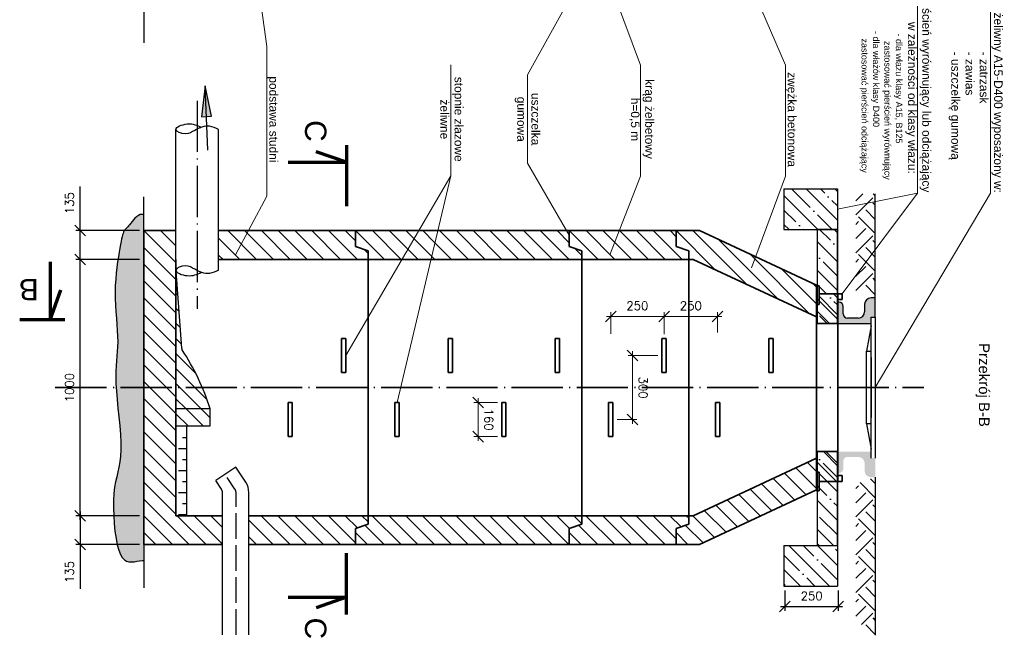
# Model space of a CAD drawing. Header units: millimetres. Extents: x 2384 to 2898, y -1416 to -575.
# Tile 2 of 3: x 2384 to 2845, y -1084 to -795. Entities that reach past the tile are written whole.
import ezdxf

# ---------------------------------------------------------------- set-up
doc = ezdxf.new("R2010")
doc.units = ezdxf.units.MM
doc.linetypes.add('ACAD_ISO02W100', pattern=[15, 12, -3])
doc.linetypes.add('ACAD_ISO04W100', pattern=[30.5, 24, -3, 0.5, -3])
for name, color, linetype, lineweight in [('ciecie', 7, 'Continuous', 70), ('Kanalizacja', 3, 'Continuous', 25), ('kregi', 5, 'Continuous', 35), ('odnośniki', 7, 'Continuous', 15), ('opisy', 7, 'Continuous', 20), ('wymiary', 2, 'Continuous', 15)]:
    doc.layers.add(name, color=color, linetype=linetype, lineweight=lineweight)
for name, color, linetype in [('kresk', 7, 'Continuous'), ('studnia', 3, 'Continuous'), ('sym', 7, 'ACAD_ISO04W100'), ('WYMIAR', 4, 'Continuous')]:
    doc.layers.add(name, color=color, linetype=linetype)
doc.styles.add('iso20', font='romans.shx', dxfattribs={"height": 4})
doc.styles.get("Standard").update_dxf_attribs({"font": 'arial.ttf'})
doc.dimstyles.new('ISO-20', dxfattribs={"dimtxt": 4, "dimasz": 5, "dimexe": 2, "dimexo": 2, "dimgap": 3, "dimtad": 1, "dimlfac": 10, "dimtxsty": 'iso20', "dimblk": 'OBLIQUE', "dimcen": 2.5, "dimdle": 2, "dimadec": 0, "dimazin": 0, "dimtfac": 1, "dimtmove": 0, "dimatfit": 3, "dimldrblk": 'OBLIQUE', "dimfxl": 0, "dimarcsym": 0})
pattern_1 = [(315, (624.175, -143.7373), (3.535534, 3.535534), [])]
pattern_2 = [(315, (3597.832, 125.313), (6.73519, 6.73519), []), (315, (3597.832, 118.578), (6.73519, 6.73519), [11.90625, -2.38125, 0, -2.38125])]
pattern_3 = [(315, (3757.074, 189.133), (6.73519, 6.73519), []), (315, (3757.074, 182.397), (6.73519, 6.73519), [11.90625, -2.38125, 0, -2.38125])]

# ---------------------------------------------------------------- blocks, each defined once
blk = doc.blocks.new('_Oblique')
at = {"layer": 'kresk', "color": 0, "lineweight": -2}
blk.add_line((-0.5, -0.5), (0.5, 0.5), dxfattribs=at)
blk = doc.blocks.new('*D10')
at = {"layer": 'Defpoints', "color": 0}
for p in [(2412.56, -907.57), (2442.35, -907.57), (2442.35, -1027.57)]:
    blk.add_point(p, dxfattribs=at)
at = {"layer": 'wymiary', "color": 0, "lineweight": -2}
for p, q in [((2440.35, -907.57), (2410.56, -907.57)), ((2412.56, -1029.57), (2412.56, -905.57)), ((2440.35, -1027.57), (2410.56, -1027.57))]:
    blk.add_line(p, q, dxfattribs=at)
at = {"layer": 'wymiary', "color": 0, "linetype": 'ByBlock', "lineweight": -2, "xscale": 5, "yscale": 5, "zscale": 5}
for p, rotation in [((2412.56, -907.57), 90), ((2412.56, -1027.57), 270)]:
    blk.add_blockref('_Oblique', p, dxfattribs=dict(at, rotation=rotation))
at = {"layer": 'wymiary', "color": 0, "insert": (2407.56, -967.57), "char_height": 4, "attachment_point": 5, "rotation": 90, "style": 'iso20'}
blk.add_mtext('1000', dxfattribs=at)
blk = doc.blocks.new('*D11')
at = {"layer": 'Defpoints', "color": 0}
for p in [(2442.35, -1027.57), (2412.56, -1041.07), (2442.35, -1041.07)]:
    blk.add_point(p, dxfattribs=at)
at = {"layer": 'wymiary', "color": 0, "lineweight": -2}
for p, q in [((2412.56, -1025.57), (2412.56, -1041.07)), ((2440.35, -1027.57), (2410.56, -1027.57)), ((2440.35, -1041.07), (2410.56, -1041.07)), ((2412.56, -1041.07), (2412.56, -1061.78))]:
    blk.add_line(p, q, dxfattribs=at)
at = {"layer": 'wymiary', "color": 0, "linetype": 'ByBlock', "lineweight": -2, "xscale": 5, "yscale": 5, "zscale": 5}
for p, rotation in [((2412.56, -1027.57), 90), ((2412.56, -1041.07), 270)]:
    blk.add_blockref('_Oblique', p, dxfattribs=dict(at, rotation=rotation))
at = {"layer": 'wymiary', "color": 0, "insert": (2407.56, -1053.93), "char_height": 4, "attachment_point": 5, "rotation": 90, "style": 'iso20'}
blk.add_mtext('135', dxfattribs=at)
blk = doc.blocks.new('*D12')
at = {"layer": 'Defpoints', "color": 0}
for p in [(2412.56, -894.07), (2442.35, -894.07), (2442.35, -907.57)]:
    blk.add_point(p, dxfattribs=at)
at = {"layer": 'wymiary', "color": 0, "lineweight": -2}
for p, q in [((2412.56, -894.07), (2412.56, -873.35)), ((2440.35, -894.07), (2410.56, -894.07)), ((2412.56, -909.57), (2412.56, -894.07)), ((2440.35, -907.57), (2410.56, -907.57))]:
    blk.add_line(p, q, dxfattribs=at)
at = {"layer": 'wymiary', "color": 0, "linetype": 'ByBlock', "lineweight": -2, "xscale": 5, "yscale": 5, "zscale": 5}
for p, rotation in [((2412.56, -894.07), 90), ((2412.56, -907.57), 270)]:
    blk.add_blockref('_Oblique', p, dxfattribs=dict(at, rotation=rotation))
at = {"layer": 'wymiary', "color": 0, "insert": (2407.56, -881.21), "char_height": 4, "attachment_point": 5, "rotation": 90, "style": 'iso20'}
blk.add_mtext('135', dxfattribs=at)

msp = doc.modelspace()

# ---------------------------------------------------------------- hatches: boundary and pattern name
at = {"layer": 'Kanalizacja'}
h = msp.add_hatch(dxfattribs=at)
h.set_pattern_fill('ANSI35', color=0, scale=1.5, angle=270, style=0)
h.set_pattern_definition(pattern_2)
h.paths.add_polyline_path([(2741.9233, -893.568), (2766.9233, -893.568), (2766.9233, -874.568), (2741.9233, -874.568)])
h = msp.add_hatch(dxfattribs=at)
h.set_pattern_fill('ANSI35', color=0, scale=1.5, angle=270, style=0)
h.set_pattern_definition(pattern_3)
h.paths.add_polyline_path([(2766.9233, -893.568), (2757.4233, -893.568), (2757.4233, -937.568), (2766.9233, -937.568)])
h = msp.add_hatch(dxfattribs=at)
h.set_pattern_fill('ANSI35', color=0, scale=1.5, angle=270, style=0)
h.set_pattern_definition(pattern_3)
h.paths.add_polyline_path([(2766.9233, -997.568), (2757.4233, -997.568), (2757.4233, -1041.568), (2766.9233, -1041.568)])
h = msp.add_hatch(dxfattribs=at)
h.set_pattern_fill('ANSI35', color=0, scale=1.5, angle=270, style=0)
h.set_pattern_definition(pattern_2)
h.paths.add_polyline_path([(2741.9233, -1041.568), (2766.9233, -1041.568), (2766.9233, -1060.568), (2741.9233, -1060.568)])
at = {"layer": 'kresk'}
msp.add_hatch(color=0, dxfattribs=at).paths.add_polyline_path([(2473.9392, -840.5384), (2471.0211, -826.2864), (2469.2642, -840.7276), (2471.6017, -840.633)])
h = msp.add_hatch(dxfattribs=at)
h.set_pattern_fill('AR-SAND', color=0, scale=0.08, angle=315, style=0)
h.set_pattern_definition([(352.5, (2367.4654, -2130.2917), (2.678028, 2.859051), [0, -3.08864, 0, -3.4544, 0, -3.302]), (322.5, (2367.4654, -2130.2917), (6.597863, 1.512087), [0, -1.66624, 0, -2.78384, 0, -1.0668]), (282.5, (2365.698, -2128.5244), (4.4826585, -4.466399), [0, -1.016, 0, -3.6576, 0, -4.7752]), (272.5, (2365.698, -2128.5244), (5.580406, -3.05825), [0, -0.508, 0, -2.39776, 0, -2.7432])])
h.paths.add_polyline_path([(2439.0453, -1048.9305), (2440.3724, -1048.7119), (2441.7626, -1048.5802), (2442.3533, -1048.6073), (2442.3533, -886.5288), (2441.6476, -886.4479), (2440.7008, -886.5929), (2439.812, -886.977), (2438.9814, -887.5465), (2438.2088, -888.248), (2437.4943, -889.0279), (2436.8379, -889.8328), (2436.2396, -890.6091), (2435.6994, -891.3033), (2435.2163, -891.8754), (2434.7861, -892.339), (2434.4033, -892.7212), (2434.0626, -893.0492), (2433.7586, -893.3501), (2433.4862, -893.651), (2433.2399, -893.979), (2433.0144, -894.3612), (2432.8041, -894.8241), (2432.602, -895.3911), (2432.4008, -896.085), (2432.1934, -896.9284), (2431.9724, -897.9443), (2431.7306, -899.1554), (2431.4608, -900.5843), (2431.1555, -902.254), (2430.8123, -904.1788), (2430.4469, -906.3404), (2430.0795, -908.7122), (2429.7304, -911.2676), (2429.4202, -913.9798), (2429.1689, -916.8223), (2428.9971, -919.7684), (2428.9249, -922.7916), (2428.9646, -925.8642), (2429.0947, -928.9552), (2429.2858, -932.0326), (2429.5084, -935.0645), (2429.7329, -938.019), (2429.9299, -940.864), (2430.0697, -943.5676), (2430.1229, -946.0978), (2430.0704, -948.4413), (2429.9357, -950.6589), (2429.7526, -952.8299), (2429.5549, -955.034), (2429.3766, -957.3503), (2429.2515, -959.8584), (2429.2136, -962.6377), (2429.2967, -965.7676), (2429.5215, -969.2958), (2429.8557, -973.1432), (2430.2537, -977.1987), (2430.6702, -981.3516), (2431.0595, -985.491), (2431.3763, -989.5059), (2431.5749, -993.2854), (2431.6099, -996.7187), (2431.4511, -999.7314), (2431.1291, -1002.3954), (2430.69, -1004.8193), (2430.1797, -1007.1115), (2429.6442, -1009.3803), (2429.1295, -1011.7345), (2428.6817, -1014.2823), (2428.3466, -1017.1323), (2428.1613, -1020.3538), (2428.1266, -1023.8596), (2428.2341, -1027.5232), (2428.4757, -1031.2183), (2428.8432, -1034.8185), (2429.3283, -1038.1974), (2429.9229, -1041.2286), (2430.6186, -1043.7857), (2431.4076, -1045.7754), (2432.2838, -1047.2365), (2433.2413, -1048.241), (2434.2743, -1048.8607), (2435.377, -1049.1676), (2436.5436, -1049.2336), (2437.7683, -1049.1306)])
h = msp.add_hatch(dxfattribs=at)
h.set_pattern_fill('ANSI31', color=0, scale=40, angle=270, style=0)
h.set_pattern_definition(pattern_1)
h.paths.add_polyline_path([(2473.3533, -977.568, 0.02508068), (2469.7322, -967.568), (2457.3533, -967.568), (2457.3533, -977.568)])
h.paths.add_polyline_path([(2469.7322, -967.568, 0.04753934), (2460.2144, -949.8345, -0.08806313), (2460.0416, -949.1572), (2457.3533, -912.9876), (2457.3533, -967.568)])
h = msp.add_hatch(color=0, dxfattribs=at)
h.paths.add_polyline_path([(2782.6738, -937.568), (2782.6738, -934.568), (2784.6738, -934.568), (2784.6738, -925.5715), (2782.6738, -925.5715, 0.41421356), (2779.6738, -928.5715), (2779.6738, -932.068, -0.41421356), (2776.6738, -935.068), (2771.6738, -935.068, -0.41421356), (2769.6738, -933.068), (2769.6738, -929.568, 0.41421356), (2767.6738, -927.568), (2767.1738, -927.568), (2767.1738, -937.568)])
h.paths.add_polyline_path([(2782.6738, -1009.5645), (2784.6738, -1009.5645), (2784.6738, -1000.568), (2782.6738, -1000.568), (2782.6738, -997.568), (2767.1738, -997.568), (2767.1738, -1007.568), (2767.6738, -1007.568, 0.41421356), (2769.6738, -1005.568), (2769.6738, -1002.068, -0.41421356), (2771.6738, -1000.068), (2776.6738, -1000.068, -0.41421356), (2779.6738, -1003.068), (2779.6738, -1006.5645, 0.41421356)])
h = msp.add_hatch(dxfattribs=at)
h.set_pattern_fill('ANSI31', color=0, scale=40, angle=270, style=0)
h.set_pattern_definition(pattern_1)
h.paths.add_polyline_path([(2473.3533, -985.568), (2473.3533, -977.568), (2457.3533, -977.568), (2457.3533, -985.568), (2462.3533, -985.568)])

# ---------------------------------------------------------------- linework, layer by layer
at = {"layer": 'ciecie', "color": 0}
for p, q in [((2537.1224, -854.056), (2537.1224, -882.659)), ((2537.1224, -862.0849), (2522.9802, -857.1393)), ((2509.9151, -862.0849), (2537.1224, -862.0849)), ((2405.428, -935.8949), (2384.2507, -935.8949)), ((2537.1224, -1073.7912), (2537.1224, -1045.1882)), ((2509.9151, -1065.7623), (2537.1224, -1065.7623)), ((2537.1224, -1065.7623), (2522.9802, -1070.7079))]:
    msp.add_line(p, q, dxfattribs=at)
msp.add_lwpolyline([(2398.5522, -908.6876), (2398.5522, -935.8949), (2403.4978, -921.7528)], dxfattribs=at)
at = {"layer": 'Kanalizacja', "color": 0}
for p, q in [((2741.9233, -874.568), (2741.9233, -893.568)), ((2741.9233, -874.568), (2766.9233, -874.568)), ((2766.9233, -874.568), (2766.9233, -893.568)), ((2741.9233, -893.568), (2766.9233, -893.568)), ((2766.9233, -893.568), (2766.9233, -1041.568)), ((2766.9233, -937.568), (2757.4233, -937.568)), ((2766.9233, -937.568), (2766.9233, -997.568)), ((2766.9233, -997.568), (2757.4233, -997.568)), ((2741.9233, -1041.568), (2741.9233, -1060.568)), ((2741.9233, -1041.568), (2766.9233, -1041.568)), ((2766.9233, -1041.568), (2766.9233, -1060.568)), ((2741.9233, -1060.568), (2766.9233, -1060.568))]:
    msp.add_line(p, q, dxfattribs=at)
for points in [[(2766.9233, -893.568), (2757.4233, -893.568), (2757.4233, -937.568), (2766.9233, -937.568), (2766.9233, -893.568)], [(2766.9233, -997.568), (2757.4233, -997.568), (2757.4233, -1041.568), (2766.9233, -1041.568), (2766.9233, -997.568)]]:
    msp.add_lwpolyline(points, dxfattribs=at)
at = {"layer": 'kregi', "color": 0}
for p, q in [((2442.3533, -894.068), (2457.3533, -909.068)), ((2450.211, -894.068), (2457.3533, -901.2103)), ((2541.4497, -894.068), (2477.3533, -894.068)), ((2477.3533, -897.6371), (2487.2842, -907.568)), ((2481.6419, -894.068), (2495.1419, -907.568)), ((2489.4997, -894.068), (2502.9997, -907.568)), ((2497.3574, -894.068), (2510.8574, -907.568)), ((2505.2151, -894.068), (2518.7151, -907.568)), ((2513.0728, -894.068), (2526.5728, -907.568)), ((2520.9305, -894.068), (2534.4305, -907.568)), ((2528.7883, -894.068), (2542.2883, -907.568)), ((2536.646, -894.068), (2541.4497, -898.8718)), ((2541.4497, -901.5366), (2541.4497, -894.068)), ((2541.4497, -894.068), (2641.4497, -894.068)), ((2541.4497, -894.068), (2554.9497, -907.568)), ((2541.4497, -901.5366), (2541.4497, -894.068)), ((2549.3075, -894.068), (2562.8075, -907.568)), ((2557.1652, -894.068), (2565.8852, -902.788)), ((2565.0229, -894.068), (2568.781, -897.8261)), ((2568.781, -897.8261), (2577.0389, -906.084)), ((2572.8806, -894.068), (2578.5425, -899.7298)), ((2580.7384, -894.068), (2594.2384, -907.568)), ((2588.5961, -894.068), (2602.0961, -907.568)), ((2596.4538, -894.068), (2609.9538, -907.568)), ((2604.3115, -894.068), (2617.8115, -907.568)), ((2612.1693, -894.068), (2625.6693, -907.568)), ((2620.027, -894.068), (2633.527, -907.568)), ((2627.8847, -894.068), (2641.3847, -907.568)), ((2635.7424, -894.068), (2641.4497, -899.7753)), ((2641.4497, -901.5366), (2641.4497, -894.068)), ((2641.4497, -894.068), (2691.4497, -894.068)), ((2641.4497, -894.068), (2654.9497, -907.568)), ((2641.4497, -894.068), (2641.4497, -901.5366)), ((2649.3075, -894.068), (2662.8075, -907.568)), ((2657.1652, -894.068), (2670.6652, -907.568)), ((2665.0229, -894.068), (2678.5229, -907.568)), ((2672.8806, -894.068), (2686.3806, -907.568)), ((2680.7384, -894.068), (2694.2384, -907.568)), ((2688.5961, -894.068), (2691.4497, -896.9217)), ((2691.4497, -894.068), (2702.424, -894.068)), ((2691.4497, -894.068), (2691.4497, -901.5366)), ((2691.4497, -894.068), (2709.7727, -912.391)), ((2699.3075, -894.068), (2724.4973, -919.2579)), ((2702.424, -894.068), (2757.1738, -919.6008)), ((2711.3085, -898.2113), (2739.2219, -926.1247)), ((2442.3533, -901.9258), (2457.3533, -916.9258)), ((2547.3533, -903.5311), (2541.4497, -901.5366)), ((2547.3533, -903.5311), (2541.4497, -901.5366)), ((2545.4742, -902.8962), (2547.3533, -904.7753)), ((2565.8852, -902.788), (2570.6652, -907.568)), ((2578.5425, -899.7298), (2586.3806, -907.568)), ((2647.3533, -903.5311), (2641.4497, -901.5366)), ((2641.4497, -901.5366), (2647.3533, -903.5311)), ((2644.1096, -902.4352), (2647.3533, -905.6789)), ((2691.4497, -901.5366), (2697.3533, -903.5311)), ((2477.3533, -905.4949), (2479.4265, -907.568)), ((2477.3533, -907.568), (2547.3533, -907.568)), ((2547.3533, -907.568), (2547.3533, -903.5311)), ((2547.3533, -907.568), (2547.3533, -903.5311)), ((2547.3533, -1027.568), (2547.3533, -907.568)), ((2547.3533, -907.568), (2647.3533, -907.568)), ((2547.3533, -907.568), (2547.3533, -1027.568)), ((2577.0389, -906.084), (2578.5229, -907.568)), ((2647.3533, -907.568), (2647.3533, -903.5311)), ((2647.3533, -903.5311), (2647.3533, -1027.568)), ((2647.3533, -1027.568), (2647.3533, -907.568)), ((2697.3533, -907.568), (2647.3533, -907.568)), ((2647.3533, -907.568), (2697.3533, -907.568)), ((2691.4497, -907.568), (2699.4309, -907.568)), ((2697.3533, -903.5311), (2697.3533, -907.568)), ((2697.3533, -907.568), (2697.3533, -1027.568)), ((2699.4309, -907.568), (2757.1738, -934.4967)), ((2726.0331, -905.0782), (2753.9465, -932.9916)), ((2442.3533, -909.7835), (2457.3533, -924.7835)), ((2740.7577, -911.9451), (2757.1738, -928.3611)), ((2442.3533, -917.6412), (2457.3533, -932.6412)), ((2755.4823, -918.812), (2757.1738, -920.5034)), ((2757.1738, -919.6008), (2757.1738, -1015.5353)), ((2758.3597, -919.945), (2757.1738, -919.945)), ((2758.3597, -919.945), (2758.3597, -928.6781)), ((2442.3533, -925.4989), (2457.3533, -940.4989)), ((2767.1738, -923.6231), (2758.3597, -923.6231)), ((2758.3597, -924.8091), (2767.1738, -933.6231)), ((2765.0315, -923.6231), (2767.1738, -925.7654)), ((2769.1738, -923.6231), (2767.1738, -923.6231)), ((2767.1738, -937.568), (2767.1738, -923.6231)), ((2769.1738, -926.4014), (2769.1738, -923.6231)), ((2758.3597, -928.6781), (2757.1738, -928.6781)), ((2757.1738, -928.6781), (2757.1738, -937.568)), ((2767.1738, -926.4014), (2769.1738, -926.4014)), ((2442.3533, -933.3567), (2457.3533, -948.3567)), ((2757.1738, -931.4808), (2763.261, -937.568)), ((2757.1738, -937.568), (2767.1738, -937.568)), ((2757.1738, -937.568), (2767.1738, -937.568)), ((2767.1738, -937.568), (2767.1738, -997.568)), ((2442.3533, -941.2144), (2457.3533, -956.2144)), ((2534.8332, -944.568), (2534.8332, -960.568)), ((2536.8332, -944.568), (2534.8332, -944.568)), ((2536.8332, -960.568), (2536.8332, -944.568)), ((2584.8332, -944.568), (2584.8332, -960.568)), ((2586.8332, -944.568), (2584.8332, -944.568)), ((2586.8332, -960.568), (2586.8332, -944.568)), ((2634.8332, -944.568), (2634.8332, -960.568)), ((2636.8332, -944.568), (2634.8332, -944.568)), ((2636.8332, -960.568), (2636.8332, -944.568)), ((2684.8332, -944.568), (2684.8332, -960.568)), ((2686.8332, -944.568), (2684.8332, -944.568)), ((2686.8332, -960.568), (2686.8332, -944.568)), ((2734.8332, -944.568), (2734.8332, -960.568)), ((2736.8332, -944.568), (2734.8332, -944.568)), ((2736.8332, -960.568), (2736.8332, -944.568)), ((2442.3533, -949.0721), (2457.3533, -964.0721)), ((2442.3533, -956.9298), (2452.9915, -967.568)), ((2534.8332, -960.568), (2536.8332, -960.568)), ((2584.8332, -960.568), (2586.8332, -960.568)), ((2634.8332, -960.568), (2636.8332, -960.568)), ((2684.8332, -960.568), (2686.8332, -960.568)), ((2734.8332, -960.568), (2736.8332, -960.568)), ((2442.3533, -964.7876), (2445.1338, -967.568)), ((2445.1338, -967.568), (2457.3533, -979.7876)), ((2452.9915, -967.568), (2457.3533, -971.9298)), ((2442.3533, -972.6453), (2457.3533, -987.6453)), ((2509.8332, -990.568), (2509.8332, -974.568)), ((2509.8332, -974.568), (2511.8332, -974.568)), ((2511.8332, -974.568), (2511.8332, -990.568)), ((2559.8332, -990.568), (2559.8332, -974.568)), ((2559.8332, -974.568), (2561.8332, -974.568)), ((2561.8332, -974.568), (2561.8332, -990.568)), ((2609.8332, -990.568), (2609.8332, -974.568)), ((2609.8332, -974.568), (2611.8332, -974.568)), ((2611.8332, -974.568), (2611.8332, -990.568)), ((2659.8332, -990.568), (2659.8332, -974.568)), ((2659.8332, -974.568), (2661.8332, -974.568)), ((2661.8332, -974.568), (2661.8332, -990.568)), ((2709.8332, -990.568), (2709.8332, -974.568)), ((2709.8332, -974.568), (2711.8332, -974.568)), ((2711.8332, -974.568), (2711.8332, -990.568)), ((2442.3533, -980.503), (2457.3533, -995.503)), ((2442.3533, -988.3607), (2457.3533, -1003.3607)), ((2511.8332, -990.568), (2509.8332, -990.568)), ((2561.8332, -990.568), (2559.8332, -990.568)), ((2611.8332, -990.568), (2609.8332, -990.568)), ((2661.8332, -990.568), (2659.8332, -990.568)), ((2711.8332, -990.568), (2709.8332, -990.568)), ((2442.3533, -996.2185), (2457.3533, -1011.2185)), ((2757.1738, -997.568), (2767.1738, -997.568)), ((2757.1738, -1007.1464), (2757.1738, -998.2565)), ((2760.3992, -997.568), (2767.1738, -1004.3426)), ((2767.1738, -997.568), (2767.1738, -1011.513)), ((2442.3533, -1004.0762), (2457.3533, -1019.0762)), ((2699.4309, -1027.568), (2757.1738, -1000.6394)), ((2752.8781, -1002.6427), (2757.1738, -1006.9384)), ((2757.1738, -1002.2003), (2766.4864, -1011.513)), ((2742.1607, -1007.6408), (2752.3192, -1017.7992)), ((2747.5194, -1005.1418), (2757.1738, -1014.7961)), ((2758.3597, -1007.1464), (2757.1738, -1007.1464)), ((2758.3597, -1015.8795), (2758.3597, -1007.1464)), ((2767.1738, -1008.7347), (2769.1738, -1008.7347)), ((2769.1738, -1008.7347), (2769.1738, -1011.513)), ((2442.3533, -1011.9339), (2457.3533, -1026.9339)), ((2731.4434, -1012.6389), (2741.6018, -1022.7973)), ((2736.802, -1010.1398), (2746.9605, -1020.2983)), ((2758.3597, -1011.244), (2758.6287, -1011.513)), ((2767.1738, -1011.513), (2758.3597, -1011.513)), ((2769.1738, -1011.513), (2767.1738, -1011.513)), ((2702.424, -1041.068), (2757.1738, -1015.5353)), ((2720.726, -1017.637), (2730.8844, -1027.7954)), ((2726.0847, -1015.1379), (2736.2431, -1025.2964)), ((2758.3597, -1015.8795), (2757.1738, -1015.8795)), ((2442.3533, -1019.7916), (2463.6297, -1041.068)), ((2710.0086, -1022.6351), (2720.1671, -1032.7935)), ((2715.3673, -1020.136), (2725.5258, -1030.2945)), ((2704.65, -1025.1341), (2714.8084, -1035.2925)), ((2442.3533, -1027.6493), (2455.772, -1041.068)), ((2457.9874, -1027.568), (2471.4874, -1041.068)), ((2465.8452, -1027.568), (2479.2033, -1040.9262)), ((2473.7029, -1027.568), (2479.2033, -1033.0685)), ((2547.3533, -1027.568), (2491.5033, -1027.568)), ((2491.5033, -1029.653), (2502.9183, -1041.068)), ((2497.2761, -1027.568), (2510.7761, -1041.068)), ((2505.1338, -1027.568), (2518.6338, -1041.068)), ((2512.9915, -1027.568), (2526.4915, -1041.068)), ((2520.8492, -1027.568), (2534.3492, -1041.068)), ((2528.707, -1027.568), (2541.4497, -1040.3108)), ((2536.5647, -1027.568), (2542.3066, -1033.31)), ((2541.4497, -1033.5995), (2547.3533, -1031.605)), ((2541.4497, -1033.5995), (2547.3533, -1031.605)), ((2544.4224, -1027.568), (2547.3533, -1030.4989)), ((2545.8973, -1032.0969), (2554.8684, -1041.068)), ((2547.3533, -1031.605), (2547.3533, -1027.568)), ((2547.3533, -1027.568), (2647.3533, -1027.568)), ((2647.3533, -1027.568), (2547.3533, -1027.568)), ((2547.3533, -1031.605), (2547.3533, -1027.568)), ((2549.2262, -1027.568), (2562.7262, -1041.068)), ((2557.0839, -1027.568), (2570.5839, -1041.068)), ((2564.9416, -1027.568), (2578.4416, -1041.068)), ((2572.7993, -1027.568), (2586.2993, -1041.068)), ((2580.6571, -1027.568), (2594.1571, -1041.068)), ((2588.5148, -1027.568), (2602.0148, -1041.068)), ((2596.3725, -1027.568), (2609.8725, -1041.068)), ((2604.2302, -1027.568), (2617.7302, -1041.068)), ((2612.088, -1027.568), (2625.588, -1041.068)), ((2619.9457, -1027.568), (2633.4457, -1041.068)), ((2627.8034, -1027.568), (2641.3034, -1041.068)), ((2635.6611, -1027.568), (2641.6313, -1033.5382)), ((2641.4497, -1033.5995), (2647.3533, -1031.605)), ((2647.3533, -1031.605), (2641.4497, -1033.5995)), ((2643.5189, -1027.568), (2647.3533, -1031.4025)), ((2645.8973, -1032.0969), (2654.8684, -1041.068)), ((2647.3533, -1031.605), (2647.3533, -1027.568)), ((2697.3533, -1027.568), (2647.3533, -1027.568)), ((2647.3533, -1027.568), (2647.3533, -1031.605)), ((2649.2262, -1027.568), (2662.7262, -1041.068)), ((2657.0839, -1027.568), (2670.5839, -1041.068)), ((2664.9416, -1027.568), (2678.4416, -1041.068)), ((2672.7993, -1027.568), (2686.2993, -1041.068)), ((2680.6571, -1027.568), (2691.4497, -1038.3607)), ((2688.5148, -1027.568), (2693.7643, -1032.8175)), ((2691.4497, -1027.568), (2699.4309, -1027.568)), ((2697.3533, -1031.605), (2691.4497, -1033.5995)), ((2695.8973, -1032.0969), (2704.091, -1040.2906)), ((2696.3725, -1027.568), (2697.3533, -1028.5488)), ((2697.3533, -1027.568), (2697.3533, -1031.605)), ((2699.2262, -1027.568), (2709.4497, -1037.7916)), ((2442.3533, -1035.5071), (2447.9143, -1041.068)), ((2541.4497, -1041.068), (2541.4497, -1033.5995)), ((2541.4497, -1041.068), (2541.4497, -1033.5995)), ((2541.4497, -1035.5071), (2547.0107, -1041.068)), ((2641.4497, -1041.068), (2641.4497, -1033.5995)), ((2641.4497, -1033.5995), (2641.4497, -1041.068)), ((2641.4497, -1035.5071), (2647.0107, -1041.068)), ((2691.4497, -1033.5995), (2691.4497, -1041.068)), ((2691.4497, -1035.5071), (2697.0107, -1041.068)), ((2491.5033, -1037.5107), (2495.0606, -1041.068)), ((2491.5033, -1041.068), (2541.4497, -1041.068)), ((2641.4497, -1041.068), (2541.4497, -1041.068)), ((2691.4497, -1041.068), (2641.4497, -1041.068)), ((2691.4497, -1041.068), (2702.424, -1041.068))]:
    msp.add_line(p, q, dxfattribs=at)
at = {"layer": 'kregi', "color": 0, "linetype": 'ACAD_ISO04W100'}
msp.add_line((2400.9302, -967.568), (2807.3427, -967.568), dxfattribs=at)
at = {"layer": 'kregi', "color": 0}
for points in [[(2457.2417, -894.068), (2442.3533, -894.068), (2442.3533, -1041.068), (2458.4667, -1041.068)], [(2457.3533, -894.068), (2457.2417, -894.068)], [(2458.3542, -1027.568), (2457.3533, -1027.568), (2457.3533, -907.568), (2457.3542, -907.568)], [(2479.2033, -1027.568), (2458.3542, -1027.568)], [(2458.4667, -1041.068), (2479.2033, -1041.068)]]:
    msp.add_lwpolyline(points, dxfattribs=at)
at = {"layer": 'kresk', "color": 0}
for p, q in [((2471.0211, -826.2864), (2469.2642, -840.7276)), ((2473.9392, -840.5384), (2471.0211, -826.2864)), ((2472.238, -856.3553), (2471.0211, -826.2864)), ((2469.2642, -840.7276), (2471.6017, -840.633)), ((2471.6017, -840.633), (2473.9392, -840.5384)), ((2442.3533, -897.568), (2442.3533, -878.2635)), ((2775.5525, -880.1109), (2778.8967, -876.7667)), ((2775.5525, -886.74), (2783.5042, -878.7884)), ((2783.6922, -876.7667), (2784.6738, -877.7483)), ((2780.1896, -884.3127), (2784.6738, -888.7968)), ((2783.5042, -880.9981), (2784.6738, -882.1677)), ((2776.875, -887.6272), (2784.6738, -895.4259)), ((2775.5525, -891.1594), (2776.875, -889.8369)), ((2775.5525, -897.7886), (2780.1896, -893.1515)), ((2775.5525, -904.4177), (2783.5042, -896.4661)), ((2780.1896, -901.9903), (2784.6738, -906.4745)), ((2783.5042, -898.6758), (2784.6738, -899.8454)), ((2775.5525, -908.8371), (2776.875, -907.5146)), ((2776.875, -905.3049), (2784.6738, -913.1036)), ((2775.5525, -915.4662), (2780.1896, -910.8292)), ((2775.5525, -922.0954), (2783.5042, -914.1437)), ((2783.5042, -916.3535), (2784.6738, -917.523)), ((2780.1896, -919.668), (2784.6738, -924.1522)), ((2534.8332, -944.568), (2534.8332, -960.568)), ((2534.8332, -960.568), (2534.8332, -944.568)), ((2536.8332, -960.568), (2536.8332, -944.568)), ((2584.8332, -944.568), (2584.8332, -960.568)), ((2584.8332, -960.568), (2584.8332, -944.568)), ((2586.8332, -960.568), (2586.8332, -944.568)), ((2634.8332, -944.568), (2634.8332, -960.568)), ((2634.8332, -960.568), (2634.8332, -944.568)), ((2636.8332, -960.568), (2636.8332, -944.568)), ((2684.8332, -944.568), (2684.8332, -960.568)), ((2684.8332, -960.568), (2684.8332, -944.568)), ((2686.8332, -960.568), (2686.8332, -944.568)), ((2734.8332, -944.568), (2734.8332, -960.568)), ((2734.8332, -960.568), (2734.8332, -944.568)), ((2736.8332, -960.568), (2736.8332, -944.568)), ((2534.8332, -960.568), (2536.8332, -960.568)), ((2584.8332, -960.568), (2586.8332, -960.568)), ((2634.8332, -960.568), (2636.8332, -960.568)), ((2684.8332, -960.568), (2686.8332, -960.568)), ((2734.8332, -960.568), (2736.8332, -960.568)), ((2775.5525, -1014.9031), (2776.875, -1013.5806)), ((2777.5704, -1012.0663), (2784.6738, -1019.1696)), ((2782.4729, -1010.3397), (2784.6738, -1012.5405)), ((2775.5525, -1021.5323), (2780.1896, -1016.8952)), ((2775.5525, -1028.1614), (2783.5042, -1020.2098)), ((2783.5042, -1022.4195), (2784.6738, -1023.5891)), ((2780.1896, -1025.734), (2784.6738, -1030.2182)), ((2775.5525, -1032.5808), (2776.875, -1031.2583)), ((2776.875, -1029.0486), (2784.6738, -1036.8473)), ((2775.5525, -1039.2099), (2780.1896, -1034.5729)), ((2775.5525, -1045.839), (2783.5042, -1037.8874)), ((2783.5042, -1040.0971), (2784.6738, -1041.2667)), ((2780.1896, -1043.4117), (2784.6738, -1047.8958)), ((2775.5525, -1050.2585), (2776.875, -1048.936)), ((2776.875, -1046.7263), (2784.6738, -1054.525)), ((2775.5525, -1056.8876), (2780.1896, -1052.2505)), ((2775.5525, -1063.5167), (2783.5042, -1055.5651)), ((2783.5042, -1057.7748), (2784.6738, -1058.9444)), ((2776.875, -1064.4039), (2784.6738, -1072.2026)), ((2780.1896, -1061.0894), (2784.6738, -1065.5735)), ((2775.5525, -1067.9361), (2776.875, -1066.6136)), ((2775.5525, -1074.5653), (2780.1896, -1069.9282)), ((2778.1498, -1078.5971), (2783.5042, -1073.2428)), ((2783.5042, -1075.4525), (2784.6738, -1076.6221)), ((2780.1896, -1078.767), (2784.6738, -1083.2512))]:
    msp.add_line(p, q, dxfattribs=at)
for points in [[(2442.3533, -785.8065), (2442.3533, -806.0639)], [(2442.3533, -886.5288), (2441.6476, -886.4479), (2440.7008, -886.5929), (2439.812, -886.977), (2438.9814, -887.5465), (2438.2088, -888.248), (2437.4943, -889.0279), (2436.8379, -889.8328), (2436.2396, -890.6091), (2435.6994, -891.3033), (2435.2163, -891.8754), (2434.7861, -892.339), (2434.4033, -892.7212), (2434.0626, -893.0492), (2433.7586, -893.3501), (2433.4862, -893.651), (2433.2399, -893.979), (2433.0144, -894.3612), (2432.8041, -894.8241), (2432.602, -895.3911), (2432.4008, -896.085), (2432.1934, -896.9284), (2431.9724, -897.9443), (2431.7306, -899.1554), (2431.4608, -900.5843), (2431.1555, -902.254), (2430.8123, -904.1788), (2430.4469, -906.3404), (2430.0795, -908.7122), (2429.7304, -911.2676), (2429.4202, -913.9798), (2429.1689, -916.8223), (2428.9971, -919.7684), (2428.9249, -922.7916), (2428.9646, -925.8642), (2429.0947, -928.9552), (2429.2858, -932.0326), (2429.5084, -935.0645), (2429.7329, -938.019), (2429.9299, -940.864), (2430.0697, -943.5676), (2430.1229, -946.0978), (2430.0704, -948.4413), (2429.9357, -950.6589), (2429.7526, -952.8299), (2429.5549, -955.034), (2429.3766, -957.3503), (2429.2515, -959.8584), (2429.2136, -962.6377), (2429.2967, -965.7676), (2429.5215, -969.2958), (2429.8557, -973.1432), (2430.2537, -977.1987), (2430.6702, -981.3516), (2431.0595, -985.491), (2431.3763, -989.5059), (2431.5749, -993.2854), (2431.6099, -996.7187), (2431.4511, -999.7314), (2431.1291, -1002.3954), (2430.69, -1004.8193), (2430.1797, -1007.1115), (2429.6442, -1009.3803), (2429.1295, -1011.7345), (2428.6817, -1014.2823), (2428.3466, -1017.1323), (2428.1613, -1020.3538), (2428.1266, -1023.8596), (2428.2341, -1027.5232), (2428.4757, -1031.2183), (2428.8432, -1034.8185), (2429.3283, -1038.1974), (2429.9229, -1041.2286), (2430.6186, -1043.7857), (2431.4076, -1045.7754), (2432.2838, -1047.2365), (2433.2413, -1048.241), (2434.2743, -1048.8607), (2435.377, -1049.1676), (2436.5436, -1049.2336), (2437.7683, -1049.1306), (2439.0453, -1048.9305), (2440.3724, -1048.7119), (2441.7626, -1048.5802), (2442.3533, -1048.6073)], [(2442.3533, -1041.068), (2442.3533, -1061.3255)]]:
    msp.add_lwpolyline(points, dxfattribs=at)
at = {"layer": 'odnośniki', "color": 0}
for p, q in [((2742.7142, -816.5141), (2718.5698, -760.9974)), ((2499.864, -807.7895), (2494.9444, -772.3065)), ((2674.7997, -816.5141), (2660.0713, -777.3065)), ((2804.4745, -779.2271), (2804.4745, -876.5032)), ((2838.5173, -779.2271), (2838.5173, -876.5032)), ((2621.909, -821.1215), (2641.4497, -785.8065)), ((2499.864, -877.8963), (2499.864, -807.7895)), ((2585.9574, -868.3946), (2585.9574, -816.409)), ((2674.7997, -868.4997), (2674.7997, -816.5141)), ((2742.7142, -868.4997), (2742.7142, -816.5141)), ((2621.909, -821.1215), (2621.909, -862.503)), ((2621.909, -862.503), (2641.4497, -896.1675)), ((2536.8332, -952.568), (2585.9574, -868.3946)), ((2585.9574, -868.3946), (2560.8332, -974.568)), ((2674.7997, -868.4997), (2660.4312, -905.3949)), ((2742.7142, -868.4997), (2726.7208, -911.4592)), ((2499.864, -877.8963), (2485.2533, -905.3949)), ((2804.4745, -876.5032), (2766.9233, -884.068)), ((2804.4745, -876.5032), (2769.1738, -923.6231)), ((2838.5173, -876.5032), (2784.6738, -967.568)), ((2804.4745, -876.5032), (2804.4745, -876.5032)), ((2838.5173, -876.5032), (2838.5173, -876.5032))]:
    msp.add_line(p, q, dxfattribs=at)
at = {"layer": 'studnia', "color": 0}
for p, q in [((2457.3533, -917.8048), (2457.3533, -846.4786)), ((2477.3533, -912.568), (2477.3533, -846.7157)), ((2784.6738, -925.5715), (2784.6738, -876.7667)), ((2784.6738, -928.5715), (2784.6738, -876.7667)), ((2457.3533, -912.9876), (2460.0416, -949.1572)), ((2784.6738, -925.5715), (2782.6738, -925.5715)), ((2784.6738, -934.568), (2784.6738, -925.5715)), ((2767.6738, -927.568), (2767.1738, -927.568)), ((2767.1738, -927.568), (2767.1738, -937.568)), ((2769.6738, -933.068), (2769.6738, -929.568)), ((2779.6738, -928.5715), (2779.6738, -932.068)), ((2776.6738, -935.068), (2771.6738, -935.068)), ((2782.6738, -1000.568), (2782.6738, -934.568)), ((2782.6738, -937.568), (2782.6738, -934.568)), ((2782.6738, -934.568), (2784.6738, -934.568)), ((2784.6738, -934.568), (2784.6738, -1000.568)), ((2767.1738, -937.568), (2782.6738, -937.568)), ((2782.6738, -938.6399), (2780.5907, -950.5029)), ((2780.5907, -984.6332), (2780.5907, -950.5029)), ((2780.5907, -950.5029), (2782.6738, -950.5029)), ((2782.6738, -953.5029), (2782.6738, -981.6332)), ((2457.3533, -985.568), (2462.3533, -985.568)), ((2462.3533, -985.568), (2462.3533, -1027.568)), ((2780.5907, -984.6332), (2782.6738, -996.4962)), ((2782.6738, -984.6332), (2780.5907, -984.6332)), ((2462.3533, -991.1426), (2460.4245, -991.1426)), ((2462.3533, -996.2844), (2458.4956, -996.2844)), ((2462.3533, -996.2844), (2460.4245, -996.2844)), ((2766.6738, -997.568), (2757.1738, -997.568)), ((2462.3533, -1001.4262), (2460.4245, -1001.4262)), ((2462.3533, -1006.568), (2458.4956, -1006.568)), ((2485.4256, -1004.8716), (2476.0317, -1011.0747)), ((2462.3533, -1011.7099), (2460.4245, -1011.7099)), ((2784.6738, -1009.5645), (2784.6738, -1083.6052)), ((2784.6738, -1009.5645), (2784.6738, -1081.3992)), ((2462.3533, -1016.8517), (2458.4956, -1016.8517)), ((2462.3533, -1016.8517), (2460.4245, -1016.8517)), ((2462.3533, -1021.9935), (2460.4245, -1021.9935)), ((2462.3533, -1027.1353), (2458.4956, -1027.1353)), ((2462.3533, -1027.1353), (2460.4245, -1027.1353))]:
    msp.add_line(p, q, dxfattribs=at)
msp.add_lwpolyline([(2457.3533, -977.568), (2457.3533, -985.568), (2473.3533, -985.568), (2473.3533, -977.568)], close=True, dxfattribs=at)
for points in [[(2491.5033, -1083.3757), (2491.5033, -1016.7789, 0.14694615), (2490.0136, -1011.8196), (2485.4256, -1004.8716)], [(2479.2033, -1083.3757), (2479.2033, -1016.7789, 0.14694615), (2478.7067, -1015.1258), (2476.0317, -1011.0747)]]:
    msp.add_lwpolyline(points, format="xyb", dxfattribs=at)
at = {"layer": 'studnia', "color": 0, "linetype": 'ACAD_ISO02W100'}
msp.add_lwpolyline([(2485.5033, -1083.3757), (2485.5033, -1016.7789, 0.14694615), (2485.0067, -1015.1258), (2481.3752, -1009.6263)], format="xyb", dxfattribs=at)
at = {"layer": 'studnia', "color": 0}
for centre, radius, start, end in [((2782.6738, -928.5715), 3, 90, 180), ((2767.6738, -929.568), 2, 0, 90), ((2771.6738, -933.068), 2, 180, 270), ((2776.6738, -932.068), 3, 270, 0), ((2371.9271, -1008.6402), 106.079, 17.032552, 33.666431)]:
    msp.add_arc(centre, radius, start, end, dxfattribs=at)
for points in [[(2477.3533, -846.7157), (2473.1122, -845.1855), (2466.1474, -847.121), (2461.7945, -848.7178), (2457.3533, -846.7128), (2462.6651, -844.121), (2469.2363, -845.7016)], [(2477.3533, -912.568), (2473.1122, -914.0982), (2466.1474, -912.1627), (2461.7945, -910.5659), (2457.3533, -912.5709), (2462.6651, -915.1627), (2469.2363, -913.5822)]]:
    msp.add_spline(points, degree=3, dxfattribs=at)
at = {"layer": 'sym', "color": 0}
msp.add_line((2467.3533, -833.2296), (2467.3533, -930.7473), dxfattribs=at)
msp.add_arc((2462.0361, -949.0089), 2, 184.250622, 204.381274, dxfattribs=at)
at = {"layer": 'WYMIAR', "color": 0}
for p, q in [((2742.3533, -1062.568), (2742.3533, -1072.1602)), ((2767.3533, -1062.568), (2767.3533, -1072.1602)), ((2740.3533, -1070.1602), (2769.3533, -1070.1602))]:
    msp.add_line(p, q, dxfattribs=at)
at = {"layer": 'wymiary', "color": 0}
for p, q in [((2687.8332, -934.2482), (2658.8332, -934.2482)), ((2660.8332, -942.4537), (2660.8332, -932.2482)), ((2712.8332, -934.2482), (2683.8332, -934.2482)), ((2685.8332, -942.568), (2685.8332, -932.2482)), ((2685.8332, -942.568), (2685.8332, -932.2482)), ((2710.8332, -941.8279), (2710.8332, -932.2482)), ((2682.8332, -952.568), (2669.0065, -952.568)), ((2671.0065, -950.568), (2671.0065, -984.568)), ((2607.8332, -974.568), (2596.7765, -974.568)), ((2598.7765, -972.568), (2598.7765, -992.568)), ((2663.8332, -982.568), (2673.0065, -982.568)), ((2607.8332, -990.568), (2596.7765, -990.568))]:
    msp.add_line(p, q, dxfattribs=at)

# ---------------------------------------------------------------- block references
at = {"layer": 'WYMIAR', "color": 0, "xscale": 5, "yscale": 5, "zscale": 5, "rotation": 180}
msp.add_blockref('_Oblique', (2742.3533, -1070.1602), dxfattribs=at)
at = {"layer": 'WYMIAR', "color": 0, "xscale": 5, "yscale": 5, "zscale": 5}
msp.add_blockref('_Oblique', (2767.3533, -1070.1602), dxfattribs=at)
at = {"layer": 'wymiary', "color": 0, "xscale": 5, "yscale": 5, "zscale": 5}
for p, rotation in [((2660.8332, -934.2482), 180), ((2685.8332, -934.2482), 180), ((2671.0065, -952.568), 89.99999999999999), ((2598.7765, -974.568), 89.99999999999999), ((2671.0065, -982.568), 270), ((2598.7765, -990.568), 270)]:
    msp.add_blockref('_Oblique', p, dxfattribs=dict(at, rotation=rotation))
for p in [(2685.8332, -934.2482), (2710.8332, -934.2482)]:
    msp.add_blockref('_Oblique', p, dxfattribs=at)

# ---------------------------------------------------------------- texts
at = {"layer": 'opisy', "color": 0}
for s, height, p in [('łaz żeliwny A15-D400 wyposażony w:', 4, (2840.2388, -783.2462)), ('ścień wyrównujący lub odciążający', 4, (2806.644, -789.8376)), ('                 - dla włażów klasy D400', 3, (2783.5771, -780.8117)), ('          w zależności od klasy włazu:', 4, (2799.9555, -780.8117)), ('                    zastosować pierścień odciążający', 3, (2778.2274, -780.8117)), ('                     zastosować pierścień wyrównujący', 3, (2788.9268, -780.8117)), ('                  - dla włazu klasy A15, B125', 3, (2794.2765, -780.8117)), ('                    - uszczelkę gumową', 4, (2820.2388, -779.2271)), ('                    - zawias', 4, (2826.9054, -779.2271)), ('                    - zatrzask', 4, (2833.5721, -779.2271)), ('zw', 4, (2743.7127, -819.8548)), ('podstawa studni', 4, (2501.0943, -821.8139)), ('stopnie z', 4, (2587.7758, -822.0458)), ('kr', 4, (2676.9892, -823.1658)), ('ą', 4, (2676.9892, -827.8971)), ('ężka betonowa', 4, (2743.7127, -826.6843)), ('ż', 4, (2581.1092, -832.6392)), ('gumowa', 4, (2617.0963, -831.3636)), ('uszczelka', 4, (2623.763, -829.5683)), ('h=0,5 m', 4, (2670.3061, -831.8234)), ('g ', 4, (2676.9892, -831.0049)), ('eliwne', 4, (2581.1092, -835.4332)), ('ż', 4, (2676.9892, -835.6652)), ('C', 10, (2517.7709, -842.3204)), ('elbetowy', 4, (2676.9892, -838.4592)), ('ł', 4, (2587.7758, -844.4114)), ('azowe', 4, (2587.7758, -845.6528)), ('Przekrój B-B', 5, (2833.1363, -946.7672)), ('C', 10, (2517.7709, -1075.2949))]:
    msp.add_text(s, height=height, rotation=270, dxfattribs=at).set_placement(p)
at = {"layer": 'opisy', "color": 0, "insert": (2393.1531, -926.714), "char_height": 10, "width": 6.0217, "attachment_point": 1, "rotation": 180}
msp.add_mtext('B', dxfattribs=at)
at = {"layer": 'WYMIAR', "color": 0, "insert": (2754.8533, -1065.1602), "char_height": 4, "attachment_point": 5, "style": 'iso20'}
msp.add_mtext('250', dxfattribs=at)
at = {"layer": 'wymiary', "color": 0, "char_height": 4, "attachment_point": 5, "style": 'iso20'}
for insert in [(2673.3332, -929.2482), (2698.3332, -929.2482)]:
    msp.add_mtext('250', dxfattribs=dict(at, insert=insert))
at = {"layer": 'wymiary', "color": 0, "char_height": 4, "attachment_point": 5, "rotation": 270, "style": 'iso20'}
for s, insert in [('300', (2676.0065, -967.568)), ('160', (2603.7765, -982.568))]:
    msp.add_mtext(s, dxfattribs=dict(at, insert=insert))

# ---------------------------------------------------------------- dimensions: what is measured, and where the dimension line sits
at = {"layer": 'wymiary', "color": 0}
for base, p1, p2, picture, middle in [((2412.5577, -894.068), (2442.3533, -907.568), (2442.3533, -894.068), '*D12', (2407.5577, -881.2109)), ((2412.5577, -1041.068), (2442.3533, -1027.568), (2442.3533, -1041.068), '*D11', (2407.5577, -1053.9252))]:
    dim = msp.add_linear_dim(base=base, p1=p1, p2=p2, angle=270, dimstyle='ISO-20', dxfattribs=at)
    dim.commit()
    dim.dimension.update_dxf_attribs({"geometry": picture, "text_midpoint": middle})
dim = msp.add_linear_dim(base=(2412.5577, -907.568), p1=(2442.3533, -1027.568), p2=(2442.3533, -907.568), angle=270, text='1000', dimstyle='ISO-20', dxfattribs=at)
dim.commit()
dim.dimension.update_dxf_attribs({"geometry": '*D10', "text_midpoint": (2407.5577, -967.568)})

doc.saveas('drawing.dxf')
